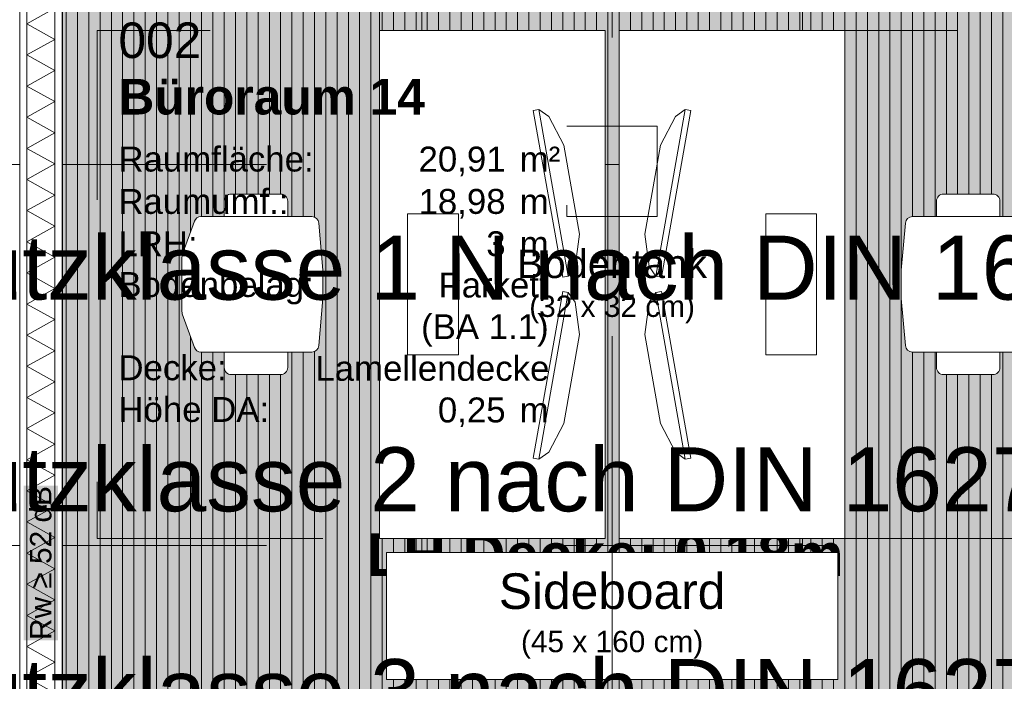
# Model space of a CAD drawing. Header units: metres. Extents: x -111 to 152, y -132 to 99.
# Tile 212 of 256: x -9.53 to -6.03, y -3.18 to -0.84. Entities that reach past the tile are written whole.
import ezdxf
from ezdxf.enums import TextEntityAlignment as Align

# ---------------------------------------------------------------- set-up
doc = ezdxf.new("R2010")
doc.units = ezdxf.units.M
for name, pattern in [('Achsen 01', [5.291531, 3.175, -1.058062, 0.352704, -0.705764]), ('gestrichelt - 01', [2, 1, -1]), ('Raster 01', [2, 1, -1])]:
    doc.linetypes.add(name, pattern=pattern)
for name, color, linetype, lineweight, true_color in [('031_Metallbauarbeiten-350 Lamellendecke DS', 7, 'Continuous', 35, 0x666666), ('032_Metallarbeiten-Fenster', 7, 'Continuous', 13, 0x444444), ('039_Trockenbauarbeiten-340 Dämmung', 7, 'Continuous', 9, 0xc0c0c0), ('ACTES-Einrichtung Aufsicht.', 7, 'Continuous', 9, 0xa6a6a6), ('AV1-Bewegungsfläche', 7, 'gestrichelt - 01', 9, 0xd9d9d9), ('AV1-Einrichtung', 7, 'Continuous', 9, 0xa6a6a6), ('AV1-Raster', 7, 'Raster 01', 9, 0xa6a6a6)]:
    doc.layers.add(name, color=color, linetype=linetype, lineweight=lineweight, true_color=true_color)
for name, color, linetype, lineweight in [('039_Trockenbauarbeiten-340 Gipskarton', 7, 'Continuous', 9), ('053_Niederspannungsanlagen-Bodentanks', 7, 'gestrichelt - 01', 9), ('_1.35m (3D)', 7, 'Continuous', 9), ('_EG (2D)', 7, 'Continuous', 9), ('_EG - DS (2D)', 7, 'Continuous', 9), ('_GRU (2D)', 7, 'Continuous', 9), ('_Legende (2D)', 7, 'Continuous', 9), ('AV1-Akustikvorgaben-Trennwände', 7, 'Continuous', 5), ('AV1-Schnitt Achsen', 7, 'Achsen 01', 18), ('AV1-Stempel-Raumstempel', 7, 'Continuous', 9), ('Keine', 7, 'Continuous', 9)]:
    doc.layers.add(name, color=color, linetype=linetype, lineweight=lineweight)
doc.styles.add('Arial', font='arial.ttf')
doc.styles.add('Arial (bold)', font='arialbd.ttf')

# ---------------------------------------------------------------- blocks, each defined once
blk = doc.blocks.new('Group-2')
at = {"layer": 'AV1-Raster'}
for p, q in [((-9.45, -22.95), (-9.45, 1.35)), ((-8.1, -22.95), (-8.1, 1.35)), ((-6.75, -22.95), (-6.75, 1.35)), ((1.35, -1.35), (-40.5, -1.35)), ((1.35, -2.7), (-40.5, -2.7))]:
    blk.add_line(p, q, dxfattribs=at)
blk = doc.blocks.new('1.35m (3D)')
at = {"layer": 'AV1-Raster', "color": 7}
blk.add_blockref('Group-2', (0, 0), dxfattribs=at)
blk = doc.blocks.new('EG - DS (2D)')
at = {"layer": '031_Metallbauarbeiten-350 Lamellendecke DS', "linetype": 'Continuous', "lineweight": 0, "transparency": 33554508}
blk.add_hatch(color=254, dxfattribs=at).paths.add_polyline_path([(-9.375, -0.215), (-9.375, -5.4), (-5.55, -5.4), (-5.55, -5.2526), (-5.525, -5.2526), (-5.525, -0.215)])
at = {"layer": '031_Metallbauarbeiten-350 Lamellendecke DS', "linetype": 'Continuous', "lineweight": 9, "transparency": 33554508}
h = blk.add_hatch(dxfattribs=at)
h.set_pattern_fill('Lamellendecke', color=252, style=0, pattern_type=2)
h.set_pattern_definition([(90, (0, 0), (0.04, 0), [])])
h.paths.add_polyline_path([(-9.375, -0.215), (-9.375, -5.4), (-5.55, -5.4), (-5.55, -5.2526), (-5.525, -5.2526), (-5.525, -0.215)])
at = {"layer": '031_Metallbauarbeiten-350 Lamellendecke DS', "flags": 128}
blk.add_lwpolyline([(-9.375, -0.215), (-9.375, -5.4), (-5.55, -5.4), (-5.55, -5.2526), (-5.525, -5.2526), (-5.525, -0.215)], close=True, dxfattribs=at)
at = {"layer": '031_Metallbauarbeiten-350 Lamellendecke DS', "insert": (-7.45, -2.75), "char_height": 0.151309, "attachment_point": 5, "line_spacing_factor": 0.969122, "style": 'Arial (bold)'}
blk.add_mtext('LH Decke: 0,18m', dxfattribs=at)
blk = doc.blocks.new('Group-86')
at = {"color": 255, "transparency": 33554559}
blk.add_wipeout([(-8.8854, -1.775), (-8.8848, -1.8036), (-8.8831, -1.8312), (-8.8804, -1.8577), (-8.8765, -1.8833), (-8.8715, -1.9077), (-8.8655, -1.9312), (-8.8583, -1.9536), (-8.85, -1.975)], dxfattribs=at).dxf.layer = 'ACTES-Einrichtung Aufsicht.'
at = {"layer": 'ACTES-Einrichtung Aufsicht.'}
blk.add_open_spline([(-8.8854, -1.775), (-8.8854, -1.8915), (-8.85, -1.975)], degree=2, dxfattribs=at)
at = {"color": 255, "transparency": 33554559}
blk.add_wipeout([(-8.8854, -1.775), (-8.8848, -1.7464), (-8.8831, -1.7188), (-8.8804, -1.6923), (-8.8765, -1.6667), (-8.8715, -1.6423), (-8.8655, -1.6188), (-8.8583, -1.5964), (-8.85, -1.575)], dxfattribs=at).dxf.layer = 'ACTES-Einrichtung Aufsicht.'
at = {"layer": 'ACTES-Einrichtung Aufsicht.'}
blk.add_open_spline([(-8.8854, -1.775), (-8.8854, -1.6585), (-8.85, -1.575)], degree=2, dxfattribs=at)
at = {"color": 255, "transparency": 33554559}
blk.add_wipeout([(-8.8824, -1.535), (-8.4895, -1.535), (-8.4849, -1.5354), (-8.4805, -1.5367), (-8.4763, -1.5388), (-8.4726, -1.5416), (-8.4695, -1.545), (-8.4671, -1.5489), (-8.4655, -1.5533), (-8.4646, -1.5578), (-8.45, -1.725), (-8.45, -1.825), (-8.4646, -1.9922), (-8.4655, -1.9967), (-8.4671, -2.0011), (-8.4695, -2.005), (-8.4726, -2.0084), (-8.4763, -2.0112), (-8.4805, -2.0133), (-8.4849, -2.0146), (-8.4895, -2.015), (-8.8824, -2.015), (-8.8862, -2.0147), (-8.8899, -2.0138), (-8.8935, -2.0124), (-8.8968, -2.0104), (-8.8997, -2.008), (-8.9023, -2.0051), (-8.9044, -2.0019), (-8.9059, -1.9984), (-8.9485, -1.8791), (-8.9489, -1.8781), (-8.9492, -1.877), (-8.9494, -1.876), (-8.9496, -1.8749), (-8.9498, -1.8739), (-8.9499, -1.8728), (-8.95, -1.8717), (-8.95, -1.8707), (-8.95, -1.6793), (-8.95, -1.6783), (-8.9499, -1.6772), (-8.9498, -1.6761), (-8.9496, -1.6751), (-8.9494, -1.674), (-8.9492, -1.673), (-8.9489, -1.6719), (-8.9485, -1.6709), (-8.9059, -1.5516), (-8.9044, -1.5481), (-8.9023, -1.5449), (-8.8997, -1.542), (-8.8968, -1.5396), (-8.8935, -1.5376), (-8.8899, -1.5362), (-8.8862, -1.5353)], dxfattribs=at).dxf.layer = 'ACTES-Einrichtung Aufsicht.'
at = {"layer": 'ACTES-Einrichtung Aufsicht.', "flags": 128}
blk.add_lwpolyline([(-8.8824, -1.535), (-8.4895, -1.535, -0.388879), (-8.4646, -1.5578), (-8.45, -1.725), (-8.45, -1.825), (-8.4646, -1.9922, -0.388879), (-8.4895, -2.015), (-8.8824, -2.015, -0.31696), (-8.9059, -1.9984), (-8.9485, -1.8791, -0.085967), (-8.95, -1.8707), (-8.95, -1.6793, -0.085967), (-8.9485, -1.6709), (-8.9059, -1.5516, -0.31696), (-8.8824, -1.535)], format="xyb", close=True, dxfattribs=at)
at = {"color": 255, "transparency": 33554559}
for points in [[(-8.575, -1.535), (-8.8, -1.535), (-8.8, -1.48), (-8.7999, -1.4775), (-8.7995, -1.4751), (-8.7989, -1.4727), (-8.7981, -1.4704), (-8.797, -1.4682), (-8.7958, -1.4661), (-8.7943, -1.4641), (-8.7909, -1.4607), (-8.7889, -1.4592), (-8.7868, -1.458), (-8.7846, -1.4569), (-8.7823, -1.4561), (-8.7799, -1.4555), (-8.7775, -1.4551), (-8.775, -1.455), (-8.6, -1.455), (-8.5951, -1.4555), (-8.5904, -1.4569), (-8.5861, -1.4592), (-8.5823, -1.4623), (-8.5792, -1.4661), (-8.5769, -1.4704), (-8.5755, -1.4751), (-8.575, -1.48)], [(-8.8, -2.015), (-8.575, -2.015), (-8.575, -2.07), (-8.5755, -2.0749), (-8.5769, -2.0796), (-8.5792, -2.0839), (-8.5823, -2.0877), (-8.5861, -2.0908), (-8.5904, -2.0931), (-8.5951, -2.0945), (-8.6, -2.095), (-8.775, -2.095), (-8.7799, -2.0945), (-8.7846, -2.0931), (-8.7889, -2.0908), (-8.7927, -2.0877), (-8.7958, -2.0839), (-8.7981, -2.0796), (-8.7995, -2.0749), (-8.8, -2.07)]]:
    blk.add_wipeout(points, dxfattribs=at).dxf.layer = 'ACTES-Einrichtung Aufsicht.'
at = {"layer": 'ACTES-Einrichtung Aufsicht.', "flags": 128}
for points in [[(-8.575, -1.535), (-8.8, -1.535), (-8.8, -1.48, -0.414214), (-8.775, -1.455), (-8.6, -1.455, -0.414214), (-8.575, -1.48)], [(-8.8, -2.015), (-8.575, -2.015), (-8.575, -2.07, -0.414214), (-8.6, -2.095), (-8.775, -2.095, -0.414214), (-8.8, -2.07)]]:
    blk.add_lwpolyline(points, format="xyb", close=True, dxfattribs=at)
blk = doc.blocks.new("Bildschrim 27''")
at = {"color": 255, "transparency": 33554559}
blk.add_wipeout([(-0.085, 0.19), (-0.065, 0.19), (-0.065, -0.41), (-0.085, -0.41)], dxfattribs=at).dxf.layer = 'ACTES-Einrichtung Aufsicht.'
at = {"layer": 'ACTES-Einrichtung Aufsicht.', "flags": 128}
blk.add_lwpolyline([(-0.085, 0.19), (-0.065, 0.19), (-0.065, -0.41), (-0.085, -0.41)], close=True, dxfattribs=at)
at = {"color": 255, "transparency": 33554559}
blk.add_wipeout([(0, 0.05), (0, -0.27), (-0.035, -0.38), (-0.065, -0.41), (-0.065, 0.19), (-0.035, 0.16)], dxfattribs=at).dxf.layer = 'ACTES-Einrichtung Aufsicht.'
at = {"layer": 'ACTES-Einrichtung Aufsicht.', "flags": 128}
blk.add_lwpolyline([(0, 0.05), (0, -0.27), (-0.035, -0.38), (-0.065, -0.41), (-0.065, 0.19), (-0.035, 0.16)], close=True, dxfattribs=at)
blk = doc.blocks.new('Group-87')
at = {"color": 255, "transparency": 33554559}
blk.add_wipeout([(-5.9646, -1.775), (-5.9652, -1.8036), (-5.9669, -1.8312), (-5.9696, -1.8577), (-5.9735, -1.8833), (-5.9785, -1.9077), (-5.9845, -1.9312), (-5.9917, -1.9536), (-6, -1.975)], dxfattribs=at).dxf.layer = 'ACTES-Einrichtung Aufsicht.'
at = {"layer": 'ACTES-Einrichtung Aufsicht.'}
blk.add_open_spline([(-5.9646, -1.775), (-5.9646, -1.8915), (-6, -1.975)], degree=2, dxfattribs=at)
at = {"color": 255, "transparency": 33554559}
blk.add_wipeout([(-5.9646, -1.775), (-5.9652, -1.7464), (-5.9669, -1.7188), (-5.9696, -1.6923), (-5.9735, -1.6667), (-5.9785, -1.6423), (-5.9845, -1.6188), (-5.9917, -1.5964), (-6, -1.575)], dxfattribs=at).dxf.layer = 'ACTES-Einrichtung Aufsicht.'
at = {"layer": 'ACTES-Einrichtung Aufsicht.'}
blk.add_open_spline([(-5.9646, -1.775), (-5.9646, -1.6585), (-6, -1.575)], degree=2, dxfattribs=at)
at = {"color": 255, "transparency": 33554559}
blk.add_wipeout([(-5.9676, -1.535), (-6.3605, -1.535), (-6.3651, -1.5354), (-6.3695, -1.5367), (-6.3737, -1.5388), (-6.3774, -1.5416), (-6.3805, -1.545), (-6.3829, -1.5489), (-6.3845, -1.5533), (-6.3854, -1.5578), (-6.4, -1.725), (-6.4, -1.825), (-6.3854, -1.9922), (-6.3845, -1.9967), (-6.3829, -2.0011), (-6.3805, -2.005), (-6.3774, -2.0084), (-6.3737, -2.0112), (-6.3695, -2.0133), (-6.3651, -2.0146), (-6.3605, -2.015), (-5.9676, -2.015), (-5.9638, -2.0147), (-5.9601, -2.0138), (-5.9565, -2.0124), (-5.9532, -2.0104), (-5.9503, -2.008), (-5.9477, -2.0051), (-5.9456, -2.0019), (-5.9441, -1.9984), (-5.9015, -1.8791), (-5.9011, -1.8781), (-5.9008, -1.877), (-5.9006, -1.876), (-5.9004, -1.8749), (-5.9002, -1.8739), (-5.9001, -1.8728), (-5.9, -1.8717), (-5.9, -1.8707), (-5.9, -1.6793), (-5.9, -1.6783), (-5.9001, -1.6772), (-5.9002, -1.6761), (-5.9004, -1.6751), (-5.9006, -1.674), (-5.9008, -1.673), (-5.9011, -1.6719), (-5.9015, -1.6709), (-5.9441, -1.5516), (-5.9456, -1.5481), (-5.9477, -1.5449), (-5.9503, -1.542), (-5.9532, -1.5396), (-5.9565, -1.5376), (-5.9601, -1.5362), (-5.9638, -1.5353)], dxfattribs=at).dxf.layer = 'ACTES-Einrichtung Aufsicht.'
at = {"layer": 'ACTES-Einrichtung Aufsicht.', "flags": 128}
blk.add_lwpolyline([(-5.9676, -1.535), (-6.3605, -1.535, 0.388879), (-6.3854, -1.5578), (-6.4, -1.725), (-6.4, -1.825), (-6.3854, -1.9922, 0.388879), (-6.3605, -2.015), (-5.9676, -2.015, 0.31696), (-5.9441, -1.9984), (-5.9015, -1.8791, 0.085967), (-5.9, -1.8707), (-5.9, -1.6793, 0.085967), (-5.9015, -1.6709), (-5.9441, -1.5516, 0.31696), (-5.9676, -1.535)], format="xyb", close=True, dxfattribs=at)
at = {"color": 255, "transparency": 33554559}
for points in [[(-6.275, -1.535), (-6.05, -1.535), (-6.05, -1.48), (-6.0501, -1.4775), (-6.0505, -1.4751), (-6.0511, -1.4727), (-6.0519, -1.4704), (-6.053, -1.4682), (-6.0542, -1.4661), (-6.0557, -1.4641), (-6.0591, -1.4607), (-6.0611, -1.4592), (-6.0632, -1.458), (-6.0654, -1.4569), (-6.0677, -1.4561), (-6.0701, -1.4555), (-6.0725, -1.4551), (-6.075, -1.455), (-6.25, -1.455), (-6.2549, -1.4555), (-6.2596, -1.4569), (-6.2639, -1.4592), (-6.2677, -1.4623), (-6.2708, -1.4661), (-6.2731, -1.4704), (-6.2745, -1.4751), (-6.275, -1.48)], [(-6.05, -2.015), (-6.275, -2.015), (-6.275, -2.07), (-6.2745, -2.0749), (-6.2731, -2.0796), (-6.2708, -2.0839), (-6.2677, -2.0877), (-6.2639, -2.0908), (-6.2596, -2.0931), (-6.2549, -2.0945), (-6.25, -2.095), (-6.075, -2.095), (-6.0701, -2.0945), (-6.0654, -2.0931), (-6.0611, -2.0908), (-6.0573, -2.0877), (-6.0542, -2.0839), (-6.0519, -2.0796), (-6.0505, -2.0749), (-6.05, -2.07)]]:
    blk.add_wipeout(points, dxfattribs=at).dxf.layer = 'ACTES-Einrichtung Aufsicht.'
at = {"layer": 'ACTES-Einrichtung Aufsicht.', "flags": 128}
for points in [[(-6.275, -1.535), (-6.05, -1.535), (-6.05, -1.48, 0.414214), (-6.075, -1.455), (-6.25, -1.455, 0.414214), (-6.275, -1.48)], [(-6.05, -2.015), (-6.275, -2.015), (-6.275, -2.07, 0.414214), (-6.25, -2.095), (-6.075, -2.095, 0.414214), (-6.05, -2.07)]]:
    blk.add_lwpolyline(points, format="xyb", close=True, dxfattribs=at)
blk = doc.blocks.new('Group-88')
at = {"layer": 'AV1-Bewegungsfläche', "flags": 128}
for points in [[(-8.25, -0.875), (-8.25, -2.675), (-9.25, -2.675), (-9.25, -0.875)], [(-5.6, -0.875), (-5.6, -2.675), (-6.6, -2.675), (-6.6, -0.875)]]:
    blk.add_lwpolyline(points, close=True, dxfattribs=at)
at = {"color": 255, "transparency": 33554559}
blk.add_wipeout([(-8.225, -2.725), (-6.625, -2.725), (-6.625, -3.175), (-8.225, -3.175)], dxfattribs=at).dxf.layer = 'AV1-Einrichtung'
at = {"layer": 'AV1-Einrichtung', "flags": 128}
blk.add_lwpolyline([(-8.225, -2.725), (-6.625, -2.725), (-6.625, -3.175), (-8.225, -3.175)], close=True, dxfattribs=at)
at = {"layer": 'ACTES-Einrichtung Aufsicht.'}
for name in ['Group-86', 'Group-87']:
    blk.add_blockref(name, (0, 0), dxfattribs=at)
at = {"color": 255, "transparency": 33554559}
for points in [[(-8.25, -0.875), (-7.45, -0.875), (-7.45, -2.675), (-8.25, -2.675)], [(-7.4, -0.875), (-6.6, -0.875), (-6.6, -2.675), (-7.4, -2.675)]]:
    blk.add_wipeout(points, dxfattribs=at).dxf.layer = 'AV1-Einrichtung'
at = {"layer": 'AV1-Einrichtung', "flags": 128}
for points in [[(-8.25, -0.875), (-7.45, -0.875), (-7.45, -2.675), (-8.25, -2.675)], [(-7.4, -0.875), (-6.6, -0.875), (-6.6, -2.675), (-7.4, -2.675)]]:
    blk.add_lwpolyline(points, close=True, dxfattribs=at)
at = {"layer": 'AV1-Einrichtung', "color": 7, "xscale": -1}
for p, rotation in [((-7.5493, -1.5481), 189.9999999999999), ((-7.5875, -2.2185), 170.0000000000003)]:
    blk.add_blockref("Bildschrim 27''", p, dxfattribs=dict(at, rotation=rotation))
at = {"layer": 'AV1-Einrichtung', "color": 7}
for p, rotation in [((-7.3007, -1.5481), 170.0000000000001), ((-7.2625, -2.2185), 189.9999999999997)]:
    blk.add_blockref("Bildschrim 27''", p, dxfattribs=dict(at, rotation=rotation))
at = {"color": 255, "transparency": 33554559}
for points in [[(-8.15, -1.525), (-7.97, -1.525), (-7.97, -2.025), (-8.15, -2.025)], [(-6.88, -1.525), (-6.7, -1.525), (-6.7, -2.025), (-6.88, -2.025)]]:
    blk.add_wipeout(points, dxfattribs=at).dxf.layer = 'ACTES-Einrichtung Aufsicht.'
at = {"layer": 'ACTES-Einrichtung Aufsicht.', "flags": 128}
for points in [[(-8.15, -1.525), (-7.97, -1.525), (-7.97, -2.025), (-8.15, -2.025)], [(-6.88, -1.525), (-6.7, -1.525), (-6.7, -2.025), (-6.88, -2.025)]]:
    blk.add_lwpolyline(points, close=True, dxfattribs=at)
blk = doc.blocks.new('Group-156')
at = {"color": 255, "linetype": 'Continuous', "lineweight": 5}
blk.add_wipeout([(-9.4, -5.375), (-9.4, -0.125), (-9.5, -0.125), (-9.5, -5.375)], dxfattribs=at).dxf.layer = '039_Trockenbauarbeiten-340 Dämmung'
blk = doc.blocks.new('Group-157')
at = {"layer": '039_Trockenbauarbeiten-340 Dämmung', "transparency": 33554687, "flags": 128}
blk.add_lwpolyline([(-9.4, -3.2237), (-9.5, -3.1686), (-9.4, -3.1134), (-9.5, -3.0582), (-9.4, -3.0031), (-9.5, -2.9479), (-9.4, -2.8928), (-9.5, -2.8376), (-9.4, -2.7824), (-9.5, -2.7273), (-9.4, -2.6721), (-9.5, -2.617), (-9.4, -2.5618), (-9.5, -2.5066), (-9.4, -2.4515), (-9.5, -2.3963), (-9.4, -2.3412), (-9.5, -2.286), (-9.4, -2.2308), (-9.5, -2.1757), (-9.4, -2.1205), (-9.5, -2.0653), (-9.4, -2.0102), (-9.5, -1.955), (-9.4, -1.8999), (-9.5, -1.8447), (-9.4, -1.7895), (-9.5, -1.7344), (-9.4, -1.6792), (-9.5, -1.6241), (-9.4, -1.5689), (-9.5, -1.5137), (-9.4, -1.4586), (-9.5, -1.4034), (-9.4, -1.3483), (-9.5, -1.2931), (-9.4, -1.2379), (-9.5, -1.1828), (-9.4, -1.1276), (-9.5, -1.0725), (-9.4, -1.0173), (-9.5, -0.9621), (-9.4, -0.907), (-9.5, -0.8518), (-9.4, -0.7966)], dxfattribs=at)
blk = doc.blocks.new('Group-158')
at = {"layer": '039_Trockenbauarbeiten-340 Dämmung'}
blk.add_blockref('Group-156', (0, 0), dxfattribs=at)
at = {"layer": '039_Trockenbauarbeiten-340 Dämmung', "transparency": 33554687}
blk.add_blockref('Group-157', (0, 0), dxfattribs=at)
blk = doc.blocks.new('Bodentank Elektro 01')
at = {"layer": '053_Niederspannungsanlagen-Bodentanks', "flags": 128}
blk.add_lwpolyline([(-0.16, 0.16), (0.16, 0.16), (0.16, -0.16), (-0.16, -0.16)], close=True, dxfattribs=at)
at = {"layer": '053_Niederspannungsanlagen-Bodentanks', "insert": (0, -0.2768), "char_height": 0.100872, "attachment_point": 2, "line_spacing_factor": 0.969122, "style": 'Arial'}
blk.add_mtext('Bodentank\\P{\\H0.75x;(32 x 32 cm)}', dxfattribs=at)
blk = doc.blocks.new('Raumstempel - Symbol - 1 (2D)')
at = {"layer": 'AV1-Stempel-Raumstempel', "attachment_point": 1, "line_spacing_factor": 0.967919, "style": 'Arial'}
for s, insert, char_height in [('m²', (1.6225, -0.6736), 0.08826), ('Raumfläche:', (0.2, -0.6736), 0.088263), ('Raumumf.:', (0.2, -0.8236), 0.08826), ('m', (1.6225, -0.8236), 0.0883), ('LRH:', (0.2, -0.9736), 0.08826), ('m', (1.6225, -0.9736), 0.0883), ('Bodenbelag:', (0.2, -1.118), 0.088263), ('Decke:', (0.2, -1.4131), 0.08826), ('Höhe DA:', (0.2, -1.5607), 0.08826), ('m', (1.6225, -1.5625), 0.0883)]:
    blk.add_mtext(s, dxfattribs=dict(at, insert=insert, char_height=char_height))
at = {"layer": 'AV1-Stempel-Raumstempel'}
for tag, style, p in [('Raumnummer', 'Arial', (0.2, -0.2337)), ('Raumname', 'Arial (bold)', (0.2, -0.4337))]:
    blk.add_attdef(tag, text='', height=0.1261, dxfattribs=dict(at, style=style)).set_placement(p, align=Align.TOP_LEFT)
at = {"layer": 'AV1-Stempel-Raumstempel', "style": 'Arial'}
for tag, p in [('Raumfläche', (1.5725, -0.6736)), ('Raumumfang', (1.5725, -0.8236)), ('LRH', (1.5725, -0.9736)), ('Bodenbelag', (1.7253, -1.1199)), ('Bodendetail', (1.7253, -1.2674)), ('Decke', (1.7278, -1.415)), ('Höhe_DA', (1.5725, -1.5625))]:
    blk.add_attdef(tag, text='', height=0.0883, dxfattribs=at).set_placement(p, align=Align.TOP_RIGHT)
blk = doc.blocks.new('Group-464')
at = {"layer": '032_Metallarbeiten-Fenster', "linetype": 'Continuous', "lineweight": 0}
for points in [[(-7.965, 0.185), (-7.88, 0.185), (-7.88, 0.095), (-7.965, 0.095)], [(-5.62, 0.095), (-5.62, 0.185), (-7.88, 0.185), (-7.88, 0.095)], [(-5.535, 0.185), (-5.62, 0.185), (-5.62, 0.095), (-5.535, 0.095)], [(-6.675, 0.17), (-6.825, 0.17), (-6.825, 0.095), (-6.675, 0.095)], [(-6.675, 0.145), (-6.725, 0.145), (-6.725, 0.07), (-6.675, 0.07)], [(-5.645, 0.145), (-6.675, 0.145), (-6.675, 0.07), (-5.645, 0.07)], [(-5.595, 0.145), (-5.645, 0.145), (-5.645, 0.07), (-5.595, 0.07)]]:
    blk.add_hatch(color=7, dxfattribs=at).paths.add_polyline_path(points)
at = {"layer": '032_Metallarbeiten-Fenster', "color": 7, "lineweight": 18}
for p, q in [((-7.88, 0.1262), (-6.825, 0.1262)), ((-5.645, 0.1075), (-6.675, 0.1075))]:
    blk.add_line(p, q, dxfattribs=at)
at = {"layer": '032_Metallarbeiten-Fenster', "color": 7, "linetype": 'gestrichelt - 01', "lineweight": 18, "transparency": 33554687}
blk.add_line((-5.595, 0.07), (-5.595, -1.06), dxfattribs=at)
at = {"layer": '032_Metallarbeiten-Fenster', "color": 7, "lineweight": 18, "flags": 128}
for points in [[(-7.965, 0.185), (-7.88, 0.185), (-7.88, 0.095), (-7.965, 0.095)], [(-5.62, 0.095), (-5.62, 0.185), (-7.88, 0.185), (-7.88, 0.095)], [(-5.535, 0.185), (-5.62, 0.185), (-5.62, 0.095), (-5.535, 0.095)], [(-6.675, 0.17), (-6.825, 0.17), (-6.825, 0.095), (-6.675, 0.095)], [(-6.675, 0.145), (-6.725, 0.145), (-6.725, 0.07), (-6.675, 0.07)], [(-5.645, 0.145), (-6.675, 0.145), (-6.675, 0.07), (-5.645, 0.07)], [(-5.595, 0.145), (-5.645, 0.145), (-5.645, 0.07), (-5.595, 0.07)]]:
    blk.add_lwpolyline(points, close=True, dxfattribs=at)
at = {"layer": '032_Metallarbeiten-Fenster', "color": 7, "linetype": 'gestrichelt - 01', "lineweight": 18, "transparency": 33554687}
blk.add_arc((-5.595, 0.07), 1.13, 180, 269.9996, dxfattribs=at)
blk = doc.blocks.new('Group-471')
at = {"layer": '032_Metallarbeiten-Fenster', "linetype": 'Continuous', "lineweight": 0}
for points in [[(-10.665, 0.185), (-10.6, 0.185), (-10.6, 0.095), (-10.665, 0.095)], [(-9.6, 0.185), (-10.6, 0.185), (-10.6, 0.095), (-9.6, 0.095)], [(-9.45, 0.185), (-9.6, 0.185), (-9.6, 0.095), (-9.45, 0.095)], [(-9.45, 0.185), (-9.3, 0.185), (-9.3, 0.095), (-9.45, 0.095)], [(-9.3, 0.185), (-8.3, 0.185), (-8.3, 0.095), (-9.3, 0.095)], [(-8.235, 0.185), (-8.3, 0.185), (-8.3, 0.095), (-8.235, 0.095)], [(-8.3, 0.07), (-8.3, 0.17), (-9.35, 0.17), (-9.35, 0.07)], [(-9.3, 0.145), (-9.35, 0.145), (-9.35, 0.07), (-9.3, 0.07)], [(-8.3, 0.07), (-9.3255, 0.07), (-9.3255, 0.145), (-8.3, 0.145)], [(-8.25, 0.145), (-8.3, 0.145), (-8.3, 0.07), (-8.25, 0.07)]]:
    blk.add_hatch(color=7, dxfattribs=at).paths.add_polyline_path(points)
at = {"layer": '032_Metallarbeiten-Fenster', "color": 7, "lineweight": 18}
for p, q in [((-10.6, 0.1325), (-9.6, 0.1325)), ((-8.3, 0.1075), (-9.375, 0.1075)), ((-9.3, 0.1075), (-8.3, 0.1075))]:
    blk.add_line(p, q, dxfattribs=at)
at = {"layer": '032_Metallarbeiten-Fenster', "color": 7, "lineweight": 18, "flags": 128}
for points in [[(-10.665, 0.185), (-10.6, 0.185), (-10.6, 0.095), (-10.665, 0.095)], [(-9.6, 0.185), (-10.6, 0.185), (-10.6, 0.095), (-9.6, 0.095)], [(-9.45, 0.185), (-9.6, 0.185), (-9.6, 0.095), (-9.45, 0.095)], [(-9.45, 0.185), (-9.3, 0.185), (-9.3, 0.095), (-9.45, 0.095)], [(-9.3, 0.185), (-8.3, 0.185), (-8.3, 0.095), (-9.3, 0.095)], [(-8.235, 0.185), (-8.3, 0.185), (-8.3, 0.095), (-8.235, 0.095)], [(-8.3, 0.07), (-8.3, 0.17), (-9.35, 0.17), (-9.35, 0.07)], [(-9.3, 0.145), (-9.35, 0.145), (-9.35, 0.07), (-9.3, 0.07)], [(-8.3, 0.07), (-9.3255, 0.07), (-9.3255, 0.145), (-8.3, 0.145)], [(-8.25, 0.145), (-8.3, 0.145), (-8.3, 0.07), (-8.25, 0.07)]]:
    blk.add_lwpolyline(points, close=True, dxfattribs=at)
at = {"layer": '032_Metallarbeiten-Fenster', "color": 7, "linetype": 'gestrichelt - 01', "lineweight": 18, "transparency": 33554687, "flags": 128}
blk.add_lwpolyline([(-8.25, 0.07), (-8.25, -1.03, -0.414214), (-9.35, 0.07)], format="xyb", dxfattribs=at)
blk = doc.blocks.new('EG (2D)')
at = {"layer": 'AV1-Einrichtung', "color": 7}
blk.add_blockref('Group-88', (0, 0), dxfattribs=at)
at = {"color": 255}
blk.add_wipeout([(-9.4, -5.4), (-9.4, -0.125), (-9.5, -0.125), (-9.5, -5.4)], dxfattribs=at).dxf.layer = '039_Trockenbauarbeiten-340 Dämmung'
at = {"layer": '039_Trockenbauarbeiten-340 Dämmung', "flags": 128}
blk.add_lwpolyline([(-9.4, -5.4), (-9.4, -0.125), (-9.5, -0.125), (-9.5, -5.4)], close=True, dxfattribs=at)
at = {"layer": '032_Metallarbeiten-Fenster', "color": 7}
blk.add_blockref('Group-464', (0, 0), dxfattribs=at)
at = {"layer": '053_Niederspannungsanlagen-Bodentanks', "color": 7}
blk.add_blockref('Bodentank Elektro 01', (-7.425, -1.375), dxfattribs=at)
at = {"layer": 'AV1-Stempel-Raumstempel'}
blk.add_blockref('Raumstempel - Symbol - 1 (2D)', (-9.375, -0.6134), dxfattribs=at).add_auto_attribs({'Raumname': 'Büroraum 14', 'Raumnummer': '002', 'Bodendetail': '(BA 1.1)', 'Raumfläche': '20,91', 'LRH': '3', 'Raumumfang': '18,98', 'Höhe_DA': '0,25', 'Decke': 'Lamellendecke', 'Bodenbelag': 'Parkett'})
at = {"layer": 'AV1-Einrichtung', "insert": (-7.425, -2.95), "char_height": 0.12609, "attachment_point": 5, "line_spacing_factor": 0.969122, "style": 'Arial'}
blk.add_mtext('Sideboard\\P{\\H0.6x;(45 x 160 cm)}', dxfattribs=at)
at = {"layer": '039_Trockenbauarbeiten-340 Dämmung', "color": 7, "transparency": 33554687}
blk.add_blockref('Group-158', (0, 0), dxfattribs=at)
at = {"color": 255}
for points in [[(-9.525, -5.375), (-9.5, -5.375), (-9.5, -0.125), (-9.525, -0.125)], [(-9.4, -5.375), (-9.375, -5.375), (-9.375, -0.125), (-9.4, -0.125)]]:
    blk.add_wipeout(points, dxfattribs=at).dxf.layer = '039_Trockenbauarbeiten-340 Gipskarton'
at = {"layer": '039_Trockenbauarbeiten-340 Gipskarton', "flags": 128}
for points in [[(-9.525, -5.375), (-9.5, -5.375), (-9.5, -0.125), (-9.525, -0.125)], [(-9.4, -5.375), (-9.375, -5.375), (-9.375, -0.125), (-9.4, -0.125)]]:
    blk.add_lwpolyline(points, close=True, dxfattribs=at)
at = {"layer": 'AV1-Akustikvorgaben-Trennwände', "color": 7}
blk.add_solid([(-9.3891, -3.0367), (-9.3891, -2.4883), (-9.5109, -3.0367), (-9.5109, -2.4883)], dxfattribs=at)
blk.add_solid([(-9.3891, -3.0367), (-9.3891, -2.4883), (-9.5109, -3.0367), (-9.5109, -2.4883)], dxfattribs=at)
at = {"layer": '032_Metallarbeiten-Fenster', "color": 7}
blk.add_blockref('Group-471', (0, 0), dxfattribs=at)
at = {"layer": 'AV1-Akustikvorgaben-Trennwände', "insert": (-9.45, -2.7625), "char_height": 0.07565, "attachment_point": 5, "rotation": 90, "line_spacing_factor": 0.971931, "style": 'Arial'}
blk.add_mtext('Rw ≥ 52 dB', dxfattribs=at)
blk = doc.blocks.new('Legende (2D)')
at = {"layer": 'Keine', "color": 7, "transparency": 33554687, "char_height": 0.2269629, "attachment_point": 4, "line_spacing_factor": 0.969122, "style": 'Arial'}
for s, insert in [('Einbruchschutzklasse 1 N nach DIN 1627 {\\C8;keine Anforderung an Verglasung }', (-11.43645, -1.75)), ('Einbruchschutzklasse 2 nach DIN 1627 {\\C8;+ P4A Verglasung nach EN 356}', (-11.43645, -2.5)), ('Einbruchschutzklasse 3 nach DIN 1627 {\\C8;\\H0.984x;+ P5A Verglasung nach EN 356}', (-11.43645, -3.25))]:
    blk.add_mtext(s, dxfattribs=dict(at, insert=insert))
blk = doc.blocks.new('Group-727')
at = {"layer": 'AV1-Schnitt Achsen'}
blk.add_line((-7.425, -26.3), (-7.425, 4.7), dxfattribs=at)
blk = doc.blocks.new('GRU (2D)')
at = {"layer": 'AV1-Schnitt Achsen', "color": 7}
blk.add_blockref('Group-727', (0, 0), dxfattribs=at)

msp = doc.modelspace()

# ---------------------------------------------------------------- block references
at = {"layer": '_1.35m (3D)'}
msp.add_blockref('1.35m (3D)', (0, 0), dxfattribs=at)

# ---------------------------------------------------------------- next in the draw order: block references
at = {"layer": '_EG - DS (2D)'}
msp.add_blockref('EG - DS (2D)', (0, 0), dxfattribs=at)

# ---------------------------------------------------------------- next in the draw order: block references
at = {"layer": '_EG (2D)'}
msp.add_blockref('EG (2D)', (0, 0), dxfattribs=at)

# ---------------------------------------------------------------- next in the draw order: block references
at = {"layer": '_Legende (2D)'}
msp.add_blockref('Legende (2D)', (0, 0), dxfattribs=at)

# ---------------------------------------------------------------- next in the draw order: block references
at = {"layer": '_GRU (2D)'}
msp.add_blockref('GRU (2D)', (0, 0), dxfattribs=at)

doc.saveas('drawing.dxf')
